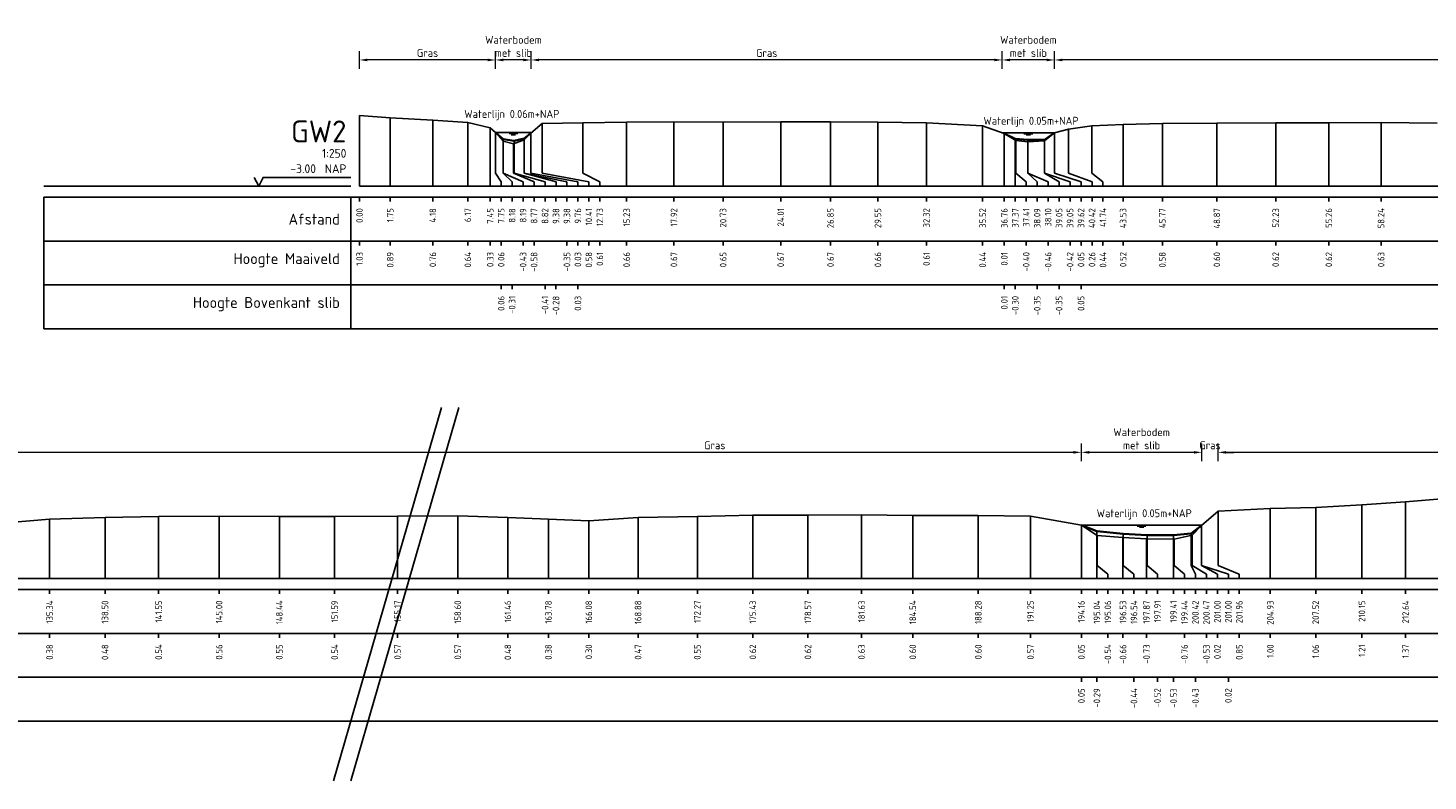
# Model space of a CAD drawing. Header units: metres. Extents: x 132725 to 140175, y 414354 to 417094.
# Tile 27 of 40: x 139831 to 139911, y 416999 to 417042. Entities that reach past the tile are written whole.
import ezdxf
from ezdxf.enums import TextEntityAlignment as Align

# ---------------------------------------------------------------- set-up
doc = ezdxf.new("R2010")
doc.units = ezdxf.units.M
doc.header["$PDMODE"] = 35
doc.header["$PDSIZE"] = 0.075
doc.layers.get('Defpoints').update_dxf_attribs({"true_color": 0x806000})
for name, color, linetype, lineweight in [('B-ME-GW-MAAIVELD-GD', 8, 'GW-MAAIVELD', 25), ('X-ME-AL-PROFIEL_BOVENKANT SLIB-GD', 42, 'Continuous', 35), ('X-XX-AL-DETAIL1-M', 7, 'Continuous', 18), ('X-XX-AL-NAP-T18', 7, 'Continuous', 18), ('X-XX-AL-TEKENBLAD_KADER_AFSNIJMARKERING-G', 7, 'Continuous', 25)]:
    doc.layers.add(name, color=color, linetype=linetype, lineweight=lineweight)
doc.layers.add('X-ME-AL-PROFIEL_WATERLIJN-GD', color=150, linetype='Continuous')
doc.layers.add('X-ME-AL-PROFIELRASTER-S', color=7, linetype='Continuous')
doc.styles.add('NLCS-ISO-ANNOTATIEF-T18', font='NLCS-ISO.ttf', dxfattribs={"height": 1.8})
doc.styles.add('NLCS-ISO-ANNOTATIVE-T18', font='NLCS-ISO.ttf', dxfattribs={"height": 1.8})
doc.linetypes.add('GW-MAAIVELD', pattern='A,12,[40,NLCS.SHX,S=1,R=0,X=0,Y=-0.5],12', length=24)
doc.dimstyles.new('NLCS-ANNOTATIEF-T18-PIJL_L2_H0', dxfattribs={"dimtxt": 2.5, "dimasz": 1.8, "dimexe": 2, "dimexo": 2, "dimgap": 0.7, "dimtad": 1, "dimzin": 0, "dimdsep": 46, "dimtxsty": 'NLCS-ISO-ANNOTATIEF-T18', "dimcen": 0, "dimdle": 2, "dimclrd": 256, "dimclre": 256, "dimclrt": 10, "dimaunit": 2, "dimadec": 0, "dimazin": 0, "dimtfac": 1, "dimtdec": 3, "dimtofl": 0, "dimtmove": 0, "dimatfit": 3, "dimfxl": 2, "dimfxlon": 1, "dimtfillclr": 256, "dimtolj": 1, "dimtzin": 0, "dimlwd": -1, "dimlwe": -1, "dimarcsym": 0})

# ---------------------------------------------------------------- blocks, each defined once
blk = doc.blocks.new('SAL-PROFIELRASTER_BALK_EIND1-D')
at = {"color": 0, "linetype": 'ByBlock', "lineweight": -2, "flags": 128}
for points in [[(0, 0), (1, 0)], [(0, -2.5), (1, -2.5)], [(0, -12.5), (1, -12.5)]]:
    blk.add_lwpolyline(points, dxfattribs=at)
blk = doc.blocks.new('SAL-PROFIELRASTER_BALK_EIND2-D')
at = {"color": 0, "linetype": 'ByBlock', "lineweight": -2}
blk.add_line((1, -12.5), (0, -12.5), dxfattribs=at)
blk = doc.blocks.new('SAL-PROFIELRASTER_BALK_DATA-D')
at = {"color": 0, "linetype": 'ByBlock', "lineweight": -2}
blk.add_lwpolyline([(0, -3.5), (0, -2.5)], dxfattribs=at)
at = {"color": 0, "linetype": 'ByBlock', "lineweight": -2, "style": 'NLCS-ISO-ANNOTATIVE-T18'}
blk.add_attdef('GETAL', text='', height=1.5, rotation=90, dxfattribs=at).set_placement((0.75, -5), align=Align.RIGHT)
blk = doc.blocks.new('SAL-PROFIELRASTER_AANHAAL-D')
at = {"color": 9, "linetype": 'ByBlock', "lineweight": -2, "flags": 128}
blk.add_lwpolyline([(0, 1), (0, 0)], dxfattribs=at)
blk = doc.blocks.new('SAL-PROFIELRASTER_AANHAAL_STAGGER-D')
at = {"color": 9, "linetype": 'ByBlock', "lineweight": -2, "flags": 128}
for points in [[(0, 0), (0, -0.25)], [(0, -0.25), (1, -0.75)], [(1, -0.75), (1, -1)]]:
    blk.add_lwpolyline(points, dxfattribs=at)
blk = doc.blocks.new('*D59')
at = {"layer": 'Defpoints', "color": 0, "transparency": 16777216}
for p in [(139891.279, 417017.654), (139891.279, 417013.503), (139898.143, 417013.503)]:
    blk.add_point(p, dxfattribs=at)
at = {"layer": 'X-XX-AL-DETAIL1-M', "transparency": 16777216}
for p, q in [((139891.279, 417017.154), (139891.279, 417018.154)), ((139898.143, 417017.154), (139898.143, 417018.154)), ((139897.693, 417017.654), (139891.729, 417017.654))]:
    blk.add_line(p, q, dxfattribs=at)
for points in [[(139891.729, 417017.729), (139891.729, 417017.579), (139891.279, 417017.654)], [(139897.693, 417017.729), (139897.693, 417017.579), (139898.143, 417017.654)]]:
    blk.add_solid(points, dxfattribs=at)
at = {"layer": 'X-XX-AL-DETAIL1-M', "color": 10, "transparency": 16777216, "insert": (139894.711, 417018.429), "char_height": 0.45, "attachment_point": 5, "style": 'NLCS-ISO-ANNOTATIEF-T18'}
blk.add_mtext('\\A1;Waterbodem\\Pmet slib', dxfattribs=at)
blk = doc.blocks.new('*D61')
at = {"layer": 'Defpoints', "color": 0, "transparency": 16777216}
for p in [(139899.078, 417017.654), (139959.417, 417014.799), (139899.078, 417014.306)]:
    blk.add_point(p, dxfattribs=at)
at = {"layer": 'X-XX-AL-DETAIL1-M', "transparency": 16777216}
for p, q in [((139899.078, 417017.154), (139899.078, 417018.154)), ((139959.417, 417017.154), (139959.417, 417018.154)), ((139958.967, 417017.654), (139899.528, 417017.654))]:
    blk.add_line(p, q, dxfattribs=at)
for points in [[(139899.528, 417017.729), (139899.528, 417017.579), (139899.078, 417017.654)], [(139958.967, 417017.729), (139958.967, 417017.579), (139959.417, 417017.654)]]:
    blk.add_solid(points, dxfattribs=at)
at = {"layer": 'X-XX-AL-DETAIL1-M', "color": 10, "transparency": 16777216, "insert": (139929.248, 417018.054), "char_height": 0.45, "attachment_point": 5, "style": 'NLCS-ISO-ANNOTATIEF-T18'}
blk.add_mtext('\\A1;Akker', dxfattribs=at)
blk = doc.blocks.new('*D62')
at = {"layer": 'Defpoints', "color": 0, "transparency": 16777216}
for p in [(139736.743, 417017.654), (139736.743, 417013.51), (139891.279, 417013.503)]:
    blk.add_point(p, dxfattribs=at)
at = {"layer": 'X-XX-AL-DETAIL1-M', "transparency": 16777216}
for p, q in [((139736.743, 417017.154), (139736.743, 417018.154)), ((139891.279, 417017.154), (139891.279, 417018.154)), ((139890.829, 417017.654), (139737.193, 417017.654))]:
    blk.add_line(p, q, dxfattribs=at)
for points in [[(139737.193, 417017.729), (139737.193, 417017.579), (139736.743, 417017.654)], [(139890.829, 417017.729), (139890.829, 417017.579), (139891.279, 417017.654)]]:
    blk.add_solid(points, dxfattribs=at)
at = {"layer": 'X-XX-AL-DETAIL1-M', "color": 10, "transparency": 16777216, "insert": (139870.377, 417018.054), "char_height": 0.45, "attachment_point": 5, "style": 'NLCS-ISO-ANNOTATIEF-T18'}
blk.add_mtext('\\A1;Gras', dxfattribs=at)
blk = doc.blocks.new('*D65')
at = {"layer": 'Defpoints', "color": 0, "transparency": 16777216}
for p in [(139898.143, 417017.654), (139899.078, 417014.306), (139898.143, 417013.503)]:
    blk.add_point(p, dxfattribs=at)
at = {"layer": 'X-XX-AL-DETAIL1-M', "transparency": 16777216}
for p, q in [((139898.143, 417017.154), (139898.143, 417018.154)), ((139899.078, 417017.154), (139899.078, 417018.154)), ((139897.693, 417017.654), (139897.243, 417017.654)), ((139899.528, 417017.654), (139899.978, 417017.654))]:
    blk.add_line(p, q, dxfattribs=at)
for points in [[(139897.693, 417017.729), (139897.693, 417017.579), (139898.143, 417017.654)], [(139899.528, 417017.729), (139899.528, 417017.579), (139899.078, 417017.654)]]:
    blk.add_solid(points, dxfattribs=at)
at = {"layer": 'X-XX-AL-DETAIL1-M', "color": 10, "transparency": 16777216, "insert": (139898.611, 417018.054), "char_height": 0.45, "attachment_point": 5, "style": 'NLCS-ISO-ANNOTATIEF-T18'}
blk.add_mtext('\\A1;Gras', dxfattribs=at)
blk = doc.blocks.new('SAL-PROFIELRASTER-D')
at = {"color": 0, "linetype": 'ByBlock', "lineweight": -2, "flags": 128}
for points in [[(-2, 0), (-72, 0)], [(-24, 2), (-23, 0), (-22, 2), (-2, 2)], [(-72, -12.5), (-72, -2.5)], [(0, -2.5), (-72, -2.5)], [(-2, -12.5), (-2, -2.5)], [(0, -12.5), (-72, -12.5)]]:
    blk.add_lwpolyline(points, dxfattribs=at)
at = {"color": 0, "linetype": 'ByBlock', "lineweight": -2, "style": 'NLCS-ISO-ANNOTATIVE-T18'}
blk.add_text('NAP', height=2, dxfattribs=at).set_placement((-3, 3), align=Align.RIGHT)
blk.add_text('Afstand', height=2.5, dxfattribs=at).set_placement((-4.5, -7.5), align=Align.MIDDLE_RIGHT)
for tag, height, p in [('PROFIELNR', 5, (-3, 10)), ('SCHAAL', 2, (-3, 6.5)), ('NAP', 2, (-9.94, 3))]:
    blk.add_attdef(tag, text='', height=height, dxfattribs=at).set_placement(p, align=Align.RIGHT)
blk = doc.blocks.new('SAL-PROFIELRASTER_BALK-D')
at = {"color": 0, "linetype": 'ByBlock', "lineweight": -2}
for p, q in [((-72, -12.5), (-72, -2.5)), ((-2, -2.5), (-2, -12.5)), ((0, -12.5), (-72, -12.5))]:
    blk.add_line(p, q, dxfattribs=at)
at = {"color": 0, "linetype": 'ByBlock', "lineweight": -2, "style": 'NLCS-ISO-ANNOTATIVE-T18'}
for tag, height, p in [('TITEL1', 2.5, (-4.5, -6.5)), ('TITEL2', 1.5, (-4.5, -9.5))]:
    blk.add_attdef(tag, text='', height=height, dxfattribs=at).set_placement(p, align=Align.MIDDLE_RIGHT)
blk = doc.blocks.new('*D131')
at = {"layer": 'Defpoints', "color": 0, "transparency": 16777216}
for p in [(139857.879, 417040.02), (139857.879, 417035.881), (139859.917, 417035.881)]:
    blk.add_point(p, dxfattribs=at)
at = {"layer": 'X-XX-AL-DETAIL1-M', "transparency": 16777216}
for p, q in [((139857.879, 417039.52), (139857.879, 417040.52)), ((139859.917, 417039.52), (139859.917, 417040.52)), ((139859.467, 417040.02), (139858.329, 417040.02))]:
    blk.add_line(p, q, dxfattribs=at)
for points in [[(139858.329, 417040.095), (139858.329, 417039.945), (139857.879, 417040.02)], [(139859.467, 417040.095), (139859.467, 417039.945), (139859.917, 417040.02)]]:
    blk.add_solid(points, dxfattribs=at)
at = {"layer": 'X-XX-AL-DETAIL1-M', "color": 10, "transparency": 16777216, "insert": (139858.898, 417040.795), "char_height": 0.45, "attachment_point": 5, "style": 'NLCS-ISO-ANNOTATIEF-T18'}
blk.add_mtext('\\A1;Waterbodem\\Pmet slib', dxfattribs=at)
blk = doc.blocks.new('*D132')
at = {"layer": 'Defpoints', "color": 0, "transparency": 16777216}
for p in [(139886.761, 417040.02), (139886.761, 417035.875), (139889.75, 417035.875)]:
    blk.add_point(p, dxfattribs=at)
at = {"layer": 'X-XX-AL-DETAIL1-M', "transparency": 16777216}
for p, q in [((139886.761, 417039.52), (139886.761, 417040.52)), ((139889.75, 417039.52), (139889.75, 417040.52)), ((139889.3, 417040.02), (139887.211, 417040.02))]:
    blk.add_line(p, q, dxfattribs=at)
for points in [[(139887.211, 417040.095), (139887.211, 417039.945), (139886.761, 417040.02)], [(139889.3, 417040.095), (139889.3, 417039.945), (139889.75, 417040.02)]]:
    blk.add_solid(points, dxfattribs=at)
at = {"layer": 'X-XX-AL-DETAIL1-M', "color": 10, "transparency": 16777216, "insert": (139888.255, 417040.795), "char_height": 0.45, "attachment_point": 5, "style": 'NLCS-ISO-ANNOTATIEF-T18'}
blk.add_mtext('\\A1;Waterbodem\\Pmet slib', dxfattribs=at)
blk = doc.blocks.new('*D137')
at = {"layer": 'Defpoints', "color": 0, "transparency": 16777216}
for p in [(139889.75, 417040.02), (139889.75, 417035.875), (140044.286, 417035.868)]:
    blk.add_point(p, dxfattribs=at)
at = {"layer": 'X-XX-AL-DETAIL1-M', "transparency": 16777216}
for p, q in [((139889.75, 417039.52), (139889.75, 417040.52)), ((140044.286, 417039.52), (140044.286, 417040.52)), ((140043.836, 417040.02), (139890.2, 417040.02))]:
    blk.add_line(p, q, dxfattribs=at)
for points in [[(139890.2, 417040.095), (139890.2, 417039.945), (139889.75, 417040.02)], [(140043.836, 417040.095), (140043.836, 417039.945), (140044.286, 417040.02)]]:
    blk.add_solid(points, dxfattribs=at)
at = {"layer": 'X-XX-AL-DETAIL1-M', "color": 10, "transparency": 16777216, "insert": (139956.967, 417040.42), "char_height": 0.45, "attachment_point": 5, "style": 'NLCS-ISO-ANNOTATIEF-T18'}
blk.add_mtext('\\A1;Gras', dxfattribs=at)
blk = doc.blocks.new('*D138')
at = {"layer": 'Defpoints', "color": 0, "transparency": 16777216}
for p in [(139859.917, 417040.02), (139859.917, 417035.881), (139886.761, 417035.875)]:
    blk.add_point(p, dxfattribs=at)
at = {"layer": 'X-XX-AL-DETAIL1-M', "transparency": 16777216}
for p, q in [((139859.917, 417039.52), (139859.917, 417040.52)), ((139886.761, 417039.52), (139886.761, 417040.52)), ((139886.311, 417040.02), (139860.367, 417040.02))]:
    blk.add_line(p, q, dxfattribs=at)
for points in [[(139860.367, 417040.095), (139860.367, 417039.945), (139859.917, 417040.02)], [(139886.311, 417040.095), (139886.311, 417039.945), (139886.761, 417040.02)]]:
    blk.add_solid(points, dxfattribs=at)
at = {"layer": 'X-XX-AL-DETAIL1-M', "color": 10, "transparency": 16777216, "insert": (139873.339, 417040.42), "char_height": 0.45, "attachment_point": 5, "style": 'NLCS-ISO-ANNOTATIEF-T18'}
blk.add_mtext('\\A1;Gras', dxfattribs=at)
blk = doc.blocks.new('*D139')
at = {"layer": 'Defpoints', "color": 0, "transparency": 16777216}
for p in [(139850.128, 417040.02), (139850.128, 417036.851), (139857.879, 417035.881)]:
    blk.add_point(p, dxfattribs=at)
at = {"layer": 'X-XX-AL-DETAIL1-M', "transparency": 16777216}
for p, q in [((139850.128, 417039.52), (139850.128, 417040.52)), ((139857.879, 417039.52), (139857.879, 417040.52)), ((139857.429, 417040.02), (139850.578, 417040.02))]:
    blk.add_line(p, q, dxfattribs=at)
for points in [[(139850.578, 417040.095), (139850.578, 417039.945), (139850.128, 417040.02)], [(139857.429, 417040.095), (139857.429, 417039.945), (139857.879, 417040.02)]]:
    blk.add_solid(points, dxfattribs=at)
at = {"layer": 'X-XX-AL-DETAIL1-M', "color": 10, "transparency": 16777216, "insert": (139854.004, 417040.42), "char_height": 0.45, "attachment_point": 5, "style": 'NLCS-ISO-ANNOTATIEF-T18'}
blk.add_mtext('\\A1;Gras', dxfattribs=at)

msp = doc.modelspace()

# ---------------------------------------------------------------- linework, layer by layer
at = {"layer": 'B-ME-GW-MAAIVELD-GD', "ltscale": 0.1}
for points in [[(139850.128, 417036.851), (139851.878, 417036.715), (139854.304, 417036.58), (139856.3, 417036.46), (139857.577, 417036.147), (139857.879, 417035.881), (139858.322, 417035.396), (139858.903, 417035.247), (139859.504, 417035.47), (139859.884, 417035.853), (139860.537, 417036.402), (139862.859, 417036.436), (139865.355, 417036.478), (139868.051, 417036.491), (139870.854, 417036.469), (139874.138, 417036.49), (139876.977, 417036.488), (139879.678, 417036.483), (139882.446, 417036.428), (139885.648, 417036.262), (139886.884, 417035.832), (139887.534, 417035.422), (139888.225, 417035.358), (139889.177, 417035.407), (139889.75, 417035.875), (139890.548, 417036.077), (139891.869, 417036.263), (139893.659, 417036.344), (139895.895, 417036.403), (139899.003, 417036.423), (139902.357, 417036.441), (139905.385, 417036.437), (139908.365, 417036.456), (139911.57, 417036.425)], [(139830.214, 417013.663), (139832.458, 417013.839), (139835.617, 417013.935), (139838.676, 417013.998), (139842.124, 417014.014), (139845.557, 417014.004), (139848.709, 417013.996), (139852.289, 417014.024), (139855.726, 417014.027), (139858.581, 417013.933), (139860.896, 417013.836), (139863.197, 417013.754), (139866.005, 417013.931), (139869.386, 417014.006), (139872.546, 417014.081), (139875.688, 417014.078), (139878.747, 417014.083), (139881.664, 417014.061), (139885.403, 417014.056), (139888.375, 417014.023), (139891.279, 417013.503), (139892.177, 417012.916), (139893.651, 417012.794), (139894.992, 417012.73), (139896.563, 417012.696), (139897.588, 417012.927), (139898.118, 417013.481), (139899.078, 417014.306), (139902.049, 417014.457), (139904.637, 417014.519), (139907.271, 417014.669), (139909.759, 417014.825), (139912.272, 417015.042)]]:
    msp.add_lwpolyline(points, dxfattribs=at)
at = {"layer": 'X-ME-AL-PROFIEL_BOVENKANT SLIB-GD'}
for points in [[(139857.879, 417035.881), (139858.313, 417035.512), (139858.943, 417035.414), (139859.511, 417035.545), (139859.884, 417035.853)], [(139886.884, 417035.832), (139887.496, 417035.527), (139888.221, 417035.47), (139889.177, 417035.476), (139889.75, 417035.875)], [(139891.279, 417013.503), (139892.163, 417013.164), (139893.659, 417013.014), (139895.031, 417012.941), (139896.531, 417012.932), (139897.54, 417013.026), (139898.118, 417013.481)]]:
    msp.add_lwpolyline(points, dxfattribs=at)
at = {"layer": 'X-ME-AL-PROFIEL_WATERLIJN-GD'}
for points in [[(139857.879, 417035.881), (139859.917, 417035.881)], [(139858.648, 417035.82), (139859.148, 417035.82)], [(139858.773, 417035.761), (139859.023, 417035.761)], [(139889.75, 417035.875), (139886.761, 417035.875)], [(139888.005, 417035.814), (139888.505, 417035.814)], [(139888.13, 417035.755), (139888.38, 417035.755)], [(139891.279, 417013.503), (139898.143, 417013.503)], [(139894.461, 417013.441), (139894.961, 417013.441)], [(139894.586, 417013.382), (139894.836, 417013.382)]]:
    msp.add_lwpolyline(points, dxfattribs=at)
at = {"layer": 'X-XX-AL-TEKENBLAD_KADER_AFSNIJMARKERING-G'}
for points in [[(139848.646, 416998.921), (139854.8, 417020.218)], [(139849.628, 416998.921), (139855.782, 417020.218)]]:
    msp.add_lwpolyline(points, dxfattribs=at)

# ---------------------------------------------------------------- block references
at = {"layer": 'X-ME-AL-PROFIELRASTER-S', "xscale": 0.25, "yscale": 0.25, "zscale": 0.25}
for name, p, values in [('SAL-PROFIELRASTER-D', (139850.128, 417032.822), {'PROFIELNR': 'GW2', 'SCHAAL': '1:250', 'NAP': '-3.00'}), ('SAL-PROFIELRASTER_BALK_DATA-D', (139850.128, 417032.822), {'GETAL': '0.00'}), ('SAL-PROFIELRASTER_BALK_DATA-D', (139851.878, 417032.822), {'GETAL': '1.75'}), ('SAL-PROFIELRASTER_BALK_DATA-D', (139854.304, 417032.822), {'GETAL': '4.18'}), ('SAL-PROFIELRASTER_BALK_DATA-D', (139856.3, 417032.822), {'GETAL': '6.17'}), ('SAL-PROFIELRASTER_BALK_DATA-D', (139857.577, 417032.822), {'GETAL': '7.45'}), ('SAL-PROFIELRASTER_BALK_DATA-D', (139858.202, 417032.822), {'GETAL': '7.75'}), ('SAL-PROFIELRASTER_BALK_DATA-D', (139858.202, 417032.822), {'GETAL': '7.75'}), ('SAL-PROFIELRASTER_BALK_DATA-D', (139858.202, 417032.822), {'GETAL': '7.75'}), ('SAL-PROFIELRASTER_BALK_DATA-D', (139858.202, 417032.822), {'GETAL': '7.75'}), ('SAL-PROFIELRASTER_BALK_DATA-D', (139858.827, 417032.822), {'GETAL': '8.18'}), ('SAL-PROFIELRASTER_BALK_DATA-D', (139859.452, 417032.822), {'GETAL': '8.19'}), ('SAL-PROFIELRASTER_BALK_DATA-D', (139860.077, 417032.822), {'GETAL': '8.77'}), ('SAL-PROFIELRASTER_BALK_DATA-D', (139860.702, 417032.822), {'GETAL': '8.82'}), ('SAL-PROFIELRASTER_BALK_DATA-D', (139861.327, 417032.822), {'GETAL': '9.38'}), ('SAL-PROFIELRASTER_BALK_DATA-D', (139861.952, 417032.822), {'GETAL': '9.38'}), ('SAL-PROFIELRASTER_BALK_DATA-D', (139862.577, 417032.822), {'GETAL': '9.76'}), ('SAL-PROFIELRASTER_BALK_DATA-D', (139862.577, 417032.822), {'GETAL': '9.76'}), ('SAL-PROFIELRASTER_BALK_DATA-D', (139862.577, 417032.822), {'GETAL': '9.76'}), ('SAL-PROFIELRASTER_BALK_DATA-D', (139862.577, 417032.822), {'GETAL': '9.76'}), ('SAL-PROFIELRASTER_BALK_DATA-D', (139863.202, 417032.822), {'GETAL': '10.41'}), ('SAL-PROFIELRASTER_BALK_DATA-D', (139863.827, 417032.822), {'GETAL': '12.73'}), ('SAL-PROFIELRASTER_BALK_DATA-D', (139865.355, 417032.822), {'GETAL': '15.23'}), ('SAL-PROFIELRASTER_BALK_DATA-D', (139868.051, 417032.822), {'GETAL': '17.92'}), ('SAL-PROFIELRASTER_BALK_DATA-D', (139870.854, 417032.822), {'GETAL': '20.73'}), ('SAL-PROFIELRASTER_BALK_DATA-D', (139874.138, 417032.822), {'GETAL': '24.01'}), ('SAL-PROFIELRASTER_BALK_DATA-D', (139876.977, 417032.822), {'GETAL': '26.85'}), ('SAL-PROFIELRASTER_BALK_DATA-D', (139879.678, 417032.822), {'GETAL': '29.55'}), ('SAL-PROFIELRASTER_BALK_DATA-D', (139882.446, 417032.822), {'GETAL': '32.32'}), ('SAL-PROFIELRASTER_BALK_DATA-D', (139885.648, 417032.822), {'GETAL': '35.52'}), ('SAL-PROFIELRASTER_BALK_DATA-D', (139886.884, 417032.822), {'GETAL': '36.76'}), ('SAL-PROFIELRASTER_BALK_DATA-D', (139886.884, 417032.822), {'GETAL': '36.76'}), ('SAL-PROFIELRASTER_BALK_DATA-D', (139886.884, 417032.822), {'GETAL': '36.76'}), ('SAL-PROFIELRASTER_BALK_DATA-D', (139886.884, 417032.822), {'GETAL': '36.76'}), ('SAL-PROFIELRASTER_BALK_DATA-D', (139887.509, 417032.822), {'GETAL': '37.37'}), ('SAL-PROFIELRASTER_BALK_DATA-D', (139888.134, 417032.822), {'GETAL': '37.41'}), ('SAL-PROFIELRASTER_BALK_DATA-D', (139888.759, 417032.822), {'GETAL': '38.09'}), ('SAL-PROFIELRASTER_BALK_DATA-D', (139889.384, 417032.822), {'GETAL': '38.10'}), ('SAL-PROFIELRASTER_BALK_DATA-D', (139890.009, 417032.822), {'GETAL': '39.05'}), ('SAL-PROFIELRASTER_BALK_DATA-D', (139890.634, 417032.822), {'GETAL': '39.05'}), ('SAL-PROFIELRASTER_BALK_DATA-D', (139891.259, 417032.822), {'GETAL': '39.62'}), ('SAL-PROFIELRASTER_BALK_DATA-D', (139891.259, 417032.822), {'GETAL': '39.62'}), ('SAL-PROFIELRASTER_BALK_DATA-D', (139891.259, 417032.822), {'GETAL': '39.62'}), ('SAL-PROFIELRASTER_BALK_DATA-D', (139891.259, 417032.822), {'GETAL': '39.62'}), ('SAL-PROFIELRASTER_BALK_DATA-D', (139891.884, 417032.822), {'GETAL': '40.42'}), ('SAL-PROFIELRASTER_BALK_DATA-D', (139892.509, 417032.822), {'GETAL': '41.74'}), ('SAL-PROFIELRASTER_BALK_DATA-D', (139893.659, 417032.822), {'GETAL': '43.53'}), ('SAL-PROFIELRASTER_BALK_DATA-D', (139895.895, 417032.822), {'GETAL': '45.77'}), ('SAL-PROFIELRASTER_BALK_DATA-D', (139899.003, 417032.822), {'GETAL': '48.87'}), ('SAL-PROFIELRASTER_BALK_DATA-D', (139902.357, 417032.822), {'GETAL': '52.23'}), ('SAL-PROFIELRASTER_BALK_DATA-D', (139905.385, 417032.822), {'GETAL': '55.26'}), ('SAL-PROFIELRASTER_BALK_DATA-D', (139908.365, 417032.822), {'GETAL': '58.24'}), ('SAL-PROFIELRASTER_BALK-D', (139850.128, 417030.322), {'TITEL1': 'Hoogte Maaiveld'}), ('SAL-PROFIELRASTER_BALK_DATA-D', (139850.128, 417030.322), {'GETAL': '1.03'}), ('SAL-PROFIELRASTER_BALK_DATA-D', (139851.878, 417030.322), {'GETAL': '0.89'}), ('SAL-PROFIELRASTER_BALK_DATA-D', (139854.304, 417030.322), {'GETAL': '0.76'}), ('SAL-PROFIELRASTER_BALK_DATA-D', (139856.3, 417030.322), {'GETAL': '0.64'}), ('SAL-PROFIELRASTER_BALK_DATA-D', (139857.577, 417030.322), {'GETAL': '0.33'}), ('SAL-PROFIELRASTER_BALK_DATA-D', (139858.202, 417030.322), {'GETAL': '0.06'}), ('SAL-PROFIELRASTER_BALK_DATA-D', (139859.452, 417030.322), {'GETAL': '-0.43'}), ('SAL-PROFIELRASTER_BALK_DATA-D', (139860.077, 417030.322), {'GETAL': '-0.58'}), ('SAL-PROFIELRASTER_BALK_DATA-D', (139861.952, 417030.322), {'GETAL': '-0.35'}), ('SAL-PROFIELRASTER_BALK_DATA-D', (139862.577, 417030.322), {'GETAL': '0.03'}), ('SAL-PROFIELRASTER_BALK_DATA-D', (139863.202, 417030.322), {'GETAL': '0.58'}), ('SAL-PROFIELRASTER_BALK_DATA-D', (139863.827, 417030.322), {'GETAL': '0.61'}), ('SAL-PROFIELRASTER_BALK_DATA-D', (139865.355, 417030.322), {'GETAL': '0.66'}), ('SAL-PROFIELRASTER_BALK_DATA-D', (139868.051, 417030.322), {'GETAL': '0.67'}), ('SAL-PROFIELRASTER_BALK_DATA-D', (139870.854, 417030.322), {'GETAL': '0.65'}), ('SAL-PROFIELRASTER_BALK_DATA-D', (139874.138, 417030.322), {'GETAL': '0.67'}), ('SAL-PROFIELRASTER_BALK_DATA-D', (139876.977, 417030.322), {'GETAL': '0.67'}), ('SAL-PROFIELRASTER_BALK_DATA-D', (139879.678, 417030.322), {'GETAL': '0.66'}), ('SAL-PROFIELRASTER_BALK_DATA-D', (139882.446, 417030.322), {'GETAL': '0.61'}), ('SAL-PROFIELRASTER_BALK_DATA-D', (139885.648, 417030.322), {'GETAL': '0.44'}), ('SAL-PROFIELRASTER_BALK_DATA-D', (139886.884, 417030.322), {'GETAL': '0.01'}), ('SAL-PROFIELRASTER_BALK_DATA-D', (139888.134, 417030.322), {'GETAL': '-0.40'}), ('SAL-PROFIELRASTER_BALK_DATA-D', (139889.384, 417030.322), {'GETAL': '-0.46'}), ('SAL-PROFIELRASTER_BALK_DATA-D', (139890.634, 417030.322), {'GETAL': '-0.42'}), ('SAL-PROFIELRASTER_BALK_DATA-D', (139891.259, 417030.322), {'GETAL': '0.05'}), ('SAL-PROFIELRASTER_BALK_DATA-D', (139891.884, 417030.322), {'GETAL': '0.26'}), ('SAL-PROFIELRASTER_BALK_DATA-D', (139892.509, 417030.322), {'GETAL': '0.44'}), ('SAL-PROFIELRASTER_BALK_DATA-D', (139893.659, 417030.322), {'GETAL': '0.52'}), ('SAL-PROFIELRASTER_BALK_DATA-D', (139895.895, 417030.322), {'GETAL': '0.58'}), ('SAL-PROFIELRASTER_BALK_DATA-D', (139899.003, 417030.322), {'GETAL': '0.60'}), ('SAL-PROFIELRASTER_BALK_DATA-D', (139902.357, 417030.322), {'GETAL': '0.62'}), ('SAL-PROFIELRASTER_BALK_DATA-D', (139905.385, 417030.322), {'GETAL': '0.62'}), ('SAL-PROFIELRASTER_BALK_DATA-D', (139908.365, 417030.322), {'GETAL': '0.63'}), ('SAL-PROFIELRASTER_BALK-D', (139850.128, 417027.822), {'TITEL1': 'Hoogte Bovenkant slib'}), ('SAL-PROFIELRASTER_BALK_DATA-D', (139858.202, 417027.822), {'GETAL': '0.06'}), ('SAL-PROFIELRASTER_BALK_DATA-D', (139858.827, 417027.822), {'GETAL': '-0.31'}), ('SAL-PROFIELRASTER_BALK_DATA-D', (139860.702, 417027.822), {'GETAL': '-0.41'}), ('SAL-PROFIELRASTER_BALK_DATA-D', (139861.327, 417027.822), {'GETAL': '-0.28'}), ('SAL-PROFIELRASTER_BALK_DATA-D', (139862.577, 417027.822), {'GETAL': '0.03'}), ('SAL-PROFIELRASTER_BALK_DATA-D', (139886.884, 417027.822), {'GETAL': '0.01'}), ('SAL-PROFIELRASTER_BALK_DATA-D', (139887.509, 417027.822), {'GETAL': '-0.30'}), ('SAL-PROFIELRASTER_BALK_DATA-D', (139888.759, 417027.822), {'GETAL': '-0.35'}), ('SAL-PROFIELRASTER_BALK_DATA-D', (139890.009, 417027.822), {'GETAL': '-0.35'}), ('SAL-PROFIELRASTER_BALK_DATA-D', (139891.259, 417027.822), {'GETAL': '0.05'}), ('SAL-PROFIELRASTER_BALK_DATA-D', (139832.458, 417010.457), {'GETAL': '135.34'}), ('SAL-PROFIELRASTER_BALK_DATA-D', (139835.617, 417010.457), {'GETAL': '138.50'}), ('SAL-PROFIELRASTER_BALK_DATA-D', (139838.676, 417010.457), {'GETAL': '141.55'}), ('SAL-PROFIELRASTER_BALK_DATA-D', (139842.124, 417010.457), {'GETAL': '145.00'}), ('SAL-PROFIELRASTER_BALK_DATA-D', (139845.557, 417010.457), {'GETAL': '148.44'}), ('SAL-PROFIELRASTER_BALK_DATA-D', (139848.709, 417010.457), {'GETAL': '151.59'}), ('SAL-PROFIELRASTER_BALK_DATA-D', (139852.289, 417010.457), {'GETAL': '155.17'}), ('SAL-PROFIELRASTER_BALK_DATA-D', (139855.726, 417010.457), {'GETAL': '158.60'}), ('SAL-PROFIELRASTER_BALK_DATA-D', (139858.581, 417010.457), {'GETAL': '161.46'}), ('SAL-PROFIELRASTER_BALK_DATA-D', (139860.896, 417010.457), {'GETAL': '163.78'}), ('SAL-PROFIELRASTER_BALK_DATA-D', (139863.197, 417010.457), {'GETAL': '166.08'}), ('SAL-PROFIELRASTER_BALK_DATA-D', (139866.005, 417010.457), {'GETAL': '168.88'}), ('SAL-PROFIELRASTER_BALK_DATA-D', (139869.386, 417010.457), {'GETAL': '172.27'}), ('SAL-PROFIELRASTER_BALK_DATA-D', (139872.546, 417010.457), {'GETAL': '175.43'}), ('SAL-PROFIELRASTER_BALK_DATA-D', (139875.688, 417010.457), {'GETAL': '178.57'}), ('SAL-PROFIELRASTER_BALK_DATA-D', (139878.747, 417010.457), {'GETAL': '181.63'}), ('SAL-PROFIELRASTER_BALK_DATA-D', (139881.664, 417010.457), {'GETAL': '184.54'}), ('SAL-PROFIELRASTER_BALK_DATA-D', (139885.403, 417010.457), {'GETAL': '188.28'}), ('SAL-PROFIELRASTER_BALK_DATA-D', (139888.375, 417010.457), {'GETAL': '191.25'}), ('SAL-PROFIELRASTER_BALK_DATA-D', (139891.279, 417010.457), {'GETAL': '194.16'}), ('SAL-PROFIELRASTER_BALK_DATA-D', (139891.279, 417010.457), {'GETAL': '194.16'}), ('SAL-PROFIELRASTER_BALK_DATA-D', (139891.279, 417010.457), {'GETAL': '194.16'}), ('SAL-PROFIELRASTER_BALK_DATA-D', (139891.279, 417010.457), {'GETAL': '194.16'}), ('SAL-PROFIELRASTER_BALK_DATA-D', (139892.163, 417010.457), {'GETAL': '195.04'}), ('SAL-PROFIELRASTER_BALK_DATA-D', (139892.788, 417010.457), {'GETAL': '195.06'}), ('SAL-PROFIELRASTER_BALK_DATA-D', (139893.651, 417010.457), {'GETAL': '196.53'}), ('SAL-PROFIELRASTER_BALK_DATA-D', (139894.276, 417010.457), {'GETAL': '196.54'}), ('SAL-PROFIELRASTER_BALK_DATA-D', (139894.992, 417010.457), {'GETAL': '197.87'}), ('SAL-PROFIELRASTER_BALK_DATA-D', (139895.617, 417010.457), {'GETAL': '197.91'}), ('SAL-PROFIELRASTER_BALK_DATA-D', (139896.531, 417010.457), {'GETAL': '199.41'}), ('SAL-PROFIELRASTER_BALK_DATA-D', (139897.156, 417010.457), {'GETAL': '199.44'}), ('SAL-PROFIELRASTER_BALK_DATA-D', (139897.781, 417010.457), {'GETAL': '200.42'}), ('SAL-PROFIELRASTER_BALK_DATA-D', (139898.406, 417010.457), {'GETAL': '200.47'}), ('SAL-PROFIELRASTER_BALK_DATA-D', (139899.031, 417010.457), {'GETAL': '201.00'}), ('SAL-PROFIELRASTER_BALK_DATA-D', (139899.031, 417010.457), {'GETAL': '201.00'}), ('SAL-PROFIELRASTER_BALK_DATA-D', (139899.656, 417010.457), {'GETAL': '201.00'}), ('SAL-PROFIELRASTER_BALK_DATA-D', (139899.656, 417010.457), {'GETAL': '201.00'}), ('SAL-PROFIELRASTER_BALK_DATA-D', (139900.281, 417010.457), {'GETAL': '201.96'}), ('SAL-PROFIELRASTER_BALK_DATA-D', (139902.049, 417010.457), {'GETAL': '204.93'}), ('SAL-PROFIELRASTER_BALK_DATA-D', (139904.637, 417010.457), {'GETAL': '207.52'}), ('SAL-PROFIELRASTER_BALK_DATA-D', (139907.271, 417010.457), {'GETAL': '210.15'}), ('SAL-PROFIELRASTER_BALK_DATA-D', (139909.759, 417010.457), {'GETAL': '212.64'}), ('SAL-PROFIELRASTER_BALK_DATA-D', (139832.458, 417007.957), {'GETAL': '0.38'}), ('SAL-PROFIELRASTER_BALK_DATA-D', (139835.617, 417007.957), {'GETAL': '0.48'}), ('SAL-PROFIELRASTER_BALK_DATA-D', (139838.676, 417007.957), {'GETAL': '0.54'}), ('SAL-PROFIELRASTER_BALK_DATA-D', (139842.124, 417007.957), {'GETAL': '0.56'}), ('SAL-PROFIELRASTER_BALK_DATA-D', (139845.557, 417007.957), {'GETAL': '0.55'}), ('SAL-PROFIELRASTER_BALK_DATA-D', (139848.709, 417007.957), {'GETAL': '0.54'}), ('SAL-PROFIELRASTER_BALK_DATA-D', (139852.289, 417007.957), {'GETAL': '0.57'}), ('SAL-PROFIELRASTER_BALK_DATA-D', (139855.726, 417007.957), {'GETAL': '0.57'}), ('SAL-PROFIELRASTER_BALK_DATA-D', (139858.581, 417007.957), {'GETAL': '0.48'}), ('SAL-PROFIELRASTER_BALK_DATA-D', (139860.896, 417007.957), {'GETAL': '0.38'}), ('SAL-PROFIELRASTER_BALK_DATA-D', (139863.197, 417007.957), {'GETAL': '0.30'}), ('SAL-PROFIELRASTER_BALK_DATA-D', (139866.005, 417007.957), {'GETAL': '0.47'}), ('SAL-PROFIELRASTER_BALK_DATA-D', (139869.386, 417007.957), {'GETAL': '0.55'}), ('SAL-PROFIELRASTER_BALK_DATA-D', (139872.546, 417007.957), {'GETAL': '0.62'}), ('SAL-PROFIELRASTER_BALK_DATA-D', (139875.688, 417007.957), {'GETAL': '0.62'}), ('SAL-PROFIELRASTER_BALK_DATA-D', (139878.747, 417007.957), {'GETAL': '0.63'}), ('SAL-PROFIELRASTER_BALK_DATA-D', (139881.664, 417007.957), {'GETAL': '0.60'}), ('SAL-PROFIELRASTER_BALK_DATA-D', (139885.403, 417007.957), {'GETAL': '0.60'}), ('SAL-PROFIELRASTER_BALK_DATA-D', (139888.375, 417007.957), {'GETAL': '0.57'}), ('SAL-PROFIELRASTER_BALK_DATA-D', (139891.279, 417007.957), {'GETAL': '0.05'}), ('SAL-PROFIELRASTER_BALK_DATA-D', (139892.788, 417007.957), {'GETAL': '-0.54'}), ('SAL-PROFIELRASTER_BALK_DATA-D', (139893.651, 417007.957), {'GETAL': '-0.66'}), ('SAL-PROFIELRASTER_BALK_DATA-D', (139894.992, 417007.957), {'GETAL': '-0.73'}), ('SAL-PROFIELRASTER_BALK_DATA-D', (139897.156, 417007.957), {'GETAL': '-0.76'}), ('SAL-PROFIELRASTER_BALK_DATA-D', (139898.406, 417007.957), {'GETAL': '-0.53'}), ('SAL-PROFIELRASTER_BALK_DATA-D', (139899.031, 417007.957), {'GETAL': '0.02'}), ('SAL-PROFIELRASTER_BALK_DATA-D', (139900.281, 417007.957), {'GETAL': '0.85'}), ('SAL-PROFIELRASTER_BALK_DATA-D', (139902.049, 417007.957), {'GETAL': '1.00'}), ('SAL-PROFIELRASTER_BALK_DATA-D', (139904.637, 417007.957), {'GETAL': '1.06'}), ('SAL-PROFIELRASTER_BALK_DATA-D', (139907.271, 417007.957), {'GETAL': '1.21'}), ('SAL-PROFIELRASTER_BALK_DATA-D', (139909.759, 417007.957), {'GETAL': '1.37'}), ('SAL-PROFIELRASTER_BALK_DATA-D', (139891.279, 417005.457), {'GETAL': '0.05'}), ('SAL-PROFIELRASTER_BALK_DATA-D', (139892.163, 417005.457), {'GETAL': '-0.29'}), ('SAL-PROFIELRASTER_BALK_DATA-D', (139894.276, 417005.457), {'GETAL': '-0.44'}), ('SAL-PROFIELRASTER_BALK_DATA-D', (139895.617, 417005.457), {'GETAL': '-0.52'}), ('SAL-PROFIELRASTER_BALK_DATA-D', (139896.531, 417005.457), {'GETAL': '-0.53'}), ('SAL-PROFIELRASTER_BALK_DATA-D', (139897.781, 417005.457), {'GETAL': '-0.43'}), ('SAL-PROFIELRASTER_BALK_DATA-D', (139899.656, 417005.457), {'GETAL': '0.02'})]:
    msp.add_blockref(name, p, dxfattribs=at).add_auto_attribs(values)
at = {"layer": 'X-ME-AL-PROFIELRASTER-S'}
for p, yscale in [((139850.128, 417032.822), 4.029), ((139851.878, 417032.822), 3.893), ((139854.304, 417032.822), 3.758), ((139856.3, 417032.822), 3.638), ((139860.537, 417033.822), 2.58), ((139862.859, 417033.822), 2.614), ((139865.355, 417032.822), 3.656), ((139868.051, 417032.822), 3.669), ((139870.854, 417032.822), 3.647), ((139874.138, 417032.822), 3.668), ((139876.977, 417032.822), 3.666), ((139879.678, 417032.822), 3.661), ((139882.446, 417032.822), 3.606), ((139885.648, 417032.822), 3.44), ((139891.869, 417033.822), 2.441), ((139893.659, 417032.822), 3.522), ((139895.895, 417032.822), 3.581), ((139899.003, 417032.822), 3.601), ((139902.357, 417032.822), 3.619), ((139905.385, 417032.822), 3.615), ((139908.365, 417032.822), 3.634), ((139857.577, 417032.822), 3.325), ((139857.879, 417033.822), 2.059), ((139857.879, 417033.822), 2.059), ((139857.879, 417033.822), 2.059), ((139857.879, 417033.822), 2.059), ((139858.313, 417033.822), 1.69), ((139859.504, 417033.822), 1.648), ((139859.511, 417033.822), 1.723), ((139859.884, 417033.822), 2.031), ((139859.884, 417033.822), 2.031), ((139859.884, 417033.822), 2.031), ((139859.884, 417033.822), 2.031), ((139886.884, 417032.822), 3.01), ((139886.884, 417032.822), 3.01), ((139886.884, 417032.822), 3.01), ((139886.884, 417032.822), 3.01), ((139887.496, 417033.822), 1.705), ((139888.221, 417033.822), 1.648), ((139889.177, 417033.822), 1.654), ((139889.75, 417033.822), 2.053), ((139889.75, 417033.822), 2.053), ((139889.75, 417033.822), 2.053), ((139889.75, 417033.822), 2.053), ((139890.548, 417033.822), 2.255), ((139858.322, 417033.822), 1.574), ((139858.903, 417033.822), 1.425), ((139858.943, 417033.822), 1.592), ((139887.534, 417033.822), 1.6), ((139888.225, 417033.822), 1.536), ((139889.177, 417033.822), 1.585), ((139909.759, 417010.457), 4.368), ((139835.617, 417010.457), 3.478), ((139838.676, 417010.457), 3.541), ((139842.124, 417010.457), 3.557), ((139845.557, 417010.457), 3.547), ((139848.709, 417010.457), 3.539), ((139852.289, 417010.457), 3.567), ((139855.726, 417010.457), 3.57), ((139858.581, 417010.457), 3.476), ((139866.005, 417010.457), 3.474), ((139869.386, 417010.457), 3.549), ((139872.546, 417010.457), 3.624), ((139875.688, 417010.457), 3.621), ((139878.747, 417010.457), 3.626), ((139881.664, 417010.457), 3.604), ((139885.403, 417010.457), 3.599), ((139888.375, 417010.457), 3.566), ((139899.078, 417011.457), 2.849), ((139902.049, 417010.457), 4), ((139904.637, 417010.457), 4.062), ((139907.271, 417010.457), 4.212), ((139832.458, 417010.457), 3.382), ((139860.896, 417010.457), 3.379), ((139863.197, 417010.457), 3.297), ((139891.279, 417010.457), 3.046), ((139891.279, 417010.457), 3.046), ((139891.279, 417010.457), 3.046), ((139891.279, 417010.457), 3.046), ((139892.163, 417010.457), 2.707), ((139898.118, 417011.457), 2.024), ((139898.118, 417011.457), 2.024), ((139898.118, 417011.457), 2.024), ((139898.118, 417011.457), 2.024), ((139892.177, 417011.457), 1.459), ((139893.651, 417010.457), 2.337), ((139893.659, 417011.457), 1.557), ((139894.992, 417010.457), 2.273), ((139895.031, 417011.457), 1.484), ((139896.531, 417010.457), 2.475), ((139896.563, 417011.457), 1.239), ((139897.54, 417011.457), 1.569), ((139897.588, 417011.457), 1.47)]:
    msp.add_blockref('SAL-PROFIELRASTER_AANHAAL-D', p, dxfattribs=dict(at, yscale=yscale))
for p, xscale, zscale in [((139857.879, 417033.822), 0.3230678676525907, 0.3230678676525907), ((139857.879, 417033.822), 0.3230678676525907, 0.3230678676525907), ((139857.879, 417033.822), 0.3230678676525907, 0.3230678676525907), ((139857.879, 417033.822), 0.3230678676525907, 0.3230678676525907), ((139858.313, 417033.822), 0.5144175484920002, 0.5144175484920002), ((139858.322, 417033.822), 1.130484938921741, 1.130484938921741), ((139858.903, 417033.822), 1.17449014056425, 1.17449014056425), ((139858.943, 417033.822), 1.759031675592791, 1.759031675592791), ((139859.504, 417033.822), 2.447902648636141, 2.447902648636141), ((139859.511, 417033.822), 1.816540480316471, 1.816540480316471), ((139859.884, 417033.822), 2.693199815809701, 2.693199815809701), ((139859.884, 417033.822), 2.693199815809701, 2.693199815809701), ((139859.884, 417033.822), 2.693199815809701, 2.693199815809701), ((139859.884, 417033.822), 2.693199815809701, 2.693199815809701), ((139860.537, 417033.822), 2.665293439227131, 2.665293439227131), ((139862.859, 417033.822), 0.9678233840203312, 0.9678233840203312), ((139887.496, 417033.822), 0.01282249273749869, 0.01282249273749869), ((139887.534, 417033.822), 0.6002892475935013, 0.6002892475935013), ((139888.221, 417033.822), 0.5384959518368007, 0.5384959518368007), ((139888.225, 417033.822), 1.159410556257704, 1.159410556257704), ((139889.177, 417033.822), 0.8318139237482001, 0.8318139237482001), ((139889.177, 417033.822), 1.457229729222, 1.457229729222), ((139889.75, 417033.822), 1.509030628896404, 1.509030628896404), ((139889.75, 417033.822), 1.509030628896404, 1.509030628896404), ((139889.75, 417033.822), 1.509030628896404, 1.509030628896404), ((139889.75, 417033.822), 1.509030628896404, 1.509030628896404), ((139890.548, 417033.822), 1.336693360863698, 1.336693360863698), ((139891.869, 417033.822), 0.6403124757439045, 0.6403124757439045), ((139892.177, 417011.457), 0.6111561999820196, 0.6111561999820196), ((139893.659, 417011.457), 0.6174311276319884, 0.6174311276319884), ((139895.031, 417011.457), 0.5860913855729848, 0.5860913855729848), ((139896.563, 417011.457), 0.5928344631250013, 0.5928344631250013), ((139897.54, 417011.457), 0.2415367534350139, 0.2415367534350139), ((139897.588, 417011.457), 0.8179046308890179, 0.8179046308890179), ((139898.118, 417011.457), 0.913548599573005, 0.913548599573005), ((139898.118, 417011.457), 0.913548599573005, 0.913548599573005), ((139898.118, 417011.457), 1.538548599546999, 1.538548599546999), ((139898.118, 417011.457), 1.538548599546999, 1.538548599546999), ((139899.078, 417011.457), 1.203255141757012, 1.203255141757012)]:
    msp.add_blockref('SAL-PROFIELRASTER_AANHAAL_STAGGER-D', p, dxfattribs=dict(at, xscale=xscale, zscale=zscale))
at = {"layer": 'X-ME-AL-PROFIELRASTER-S', "xscale": 279.5, "yscale": 0.25, "zscale": 277.3284274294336}
for name, p in [('SAL-PROFIELRASTER_BALK_EIND1-D', (139850.128, 417032.822)), ('SAL-PROFIELRASTER_BALK_EIND2-D', (139850.128, 417030.322)), ('SAL-PROFIELRASTER_BALK_EIND2-D', (139850.128, 417027.822)), ('SAL-PROFIELRASTER_BALK_EIND1-D', (139697.121, 417010.457)), ('SAL-PROFIELRASTER_BALK_EIND2-D', (139697.121, 417007.957)), ('SAL-PROFIELRASTER_BALK_EIND2-D', (139697.121, 417005.457))]:
    msp.add_blockref(name, p, dxfattribs=at)

# ---------------------------------------------------------------- texts
at = {"layer": 'X-XX-AL-NAP-T18', "color": 10, "char_height": 0.45, "width": 15.43377, "attachment_point": 7, "style": 'NLCS-ISO-ANNOTATIEF-T18'}
for s, insert in [('Waterlijn 0.06m+NAP', (139856.098, 417036.581)), ('Waterlijn 0.05m+NAP', (139885.694, 417036.193)), ('Waterlijn 0.05m+NAP', (139892.149, 417013.821))]:
    msp.add_mtext(s, dxfattribs=dict(at, insert=insert))

# ---------------------------------------------------------------- dimensions: what is measured, and where the dimension line sits
at = {"layer": 'X-XX-AL-DETAIL1-M'}
for base, p1, p2, text, picture, middle in [((139857.879, 417040.02), (139859.917, 417035.881), (139857.879, 417035.881), 'Waterbodem\\Pmet slib', '*D131', (139858.898, 417040.02)), ((139886.761, 417040.02), (139889.75, 417035.875), (139886.761, 417035.875), 'Waterbodem\\Pmet slib', '*D132', (139888.255, 417040.02)), ((139850.128, 417040.02), (139857.879, 417035.881), (139850.128, 417036.851), 'Gras', '*D139', (139854.004, 417040.02)), ((139859.917, 417040.02), (139886.761, 417035.875), (139859.917, 417035.881), 'Gras', '*D138', (139873.339, 417040.02)), ((139889.75, 417040.02), (140044.286, 417035.868), (139889.75, 417035.875), 'Gras', '*D137', (139956.967, 417040.02)), ((139891.279, 417017.654), (139898.143, 417013.503), (139891.279, 417013.503), 'Waterbodem\\Pmet slib', '*D59', (139894.711, 417017.654)), ((139736.743, 417017.654), (139891.279, 417013.503), (139736.743, 417013.51), 'Gras', '*D62', (139870.377, 417017.654)), ((139898.143, 417017.654), (139899.078, 417014.306), (139898.143, 417013.503), 'Gras', '*D65', (139898.611, 417017.654)), ((139899.078, 417017.654), (139959.417, 417014.799), (139899.078, 417014.306), 'Akker', '*D61', (139929.248, 417017.654))]:
    dim = msp.add_linear_dim(base=base, p1=p1, p2=p2, text=text, dimstyle='NLCS-ANNOTATIEF-T18-PIJL_L2_H0', dxfattribs=at)
    dim.commit()
    dim.dimension.update_dxf_attribs({"geometry": picture, "text_midpoint": middle, "dimtype": 160})

doc.saveas('drawing.dxf')
